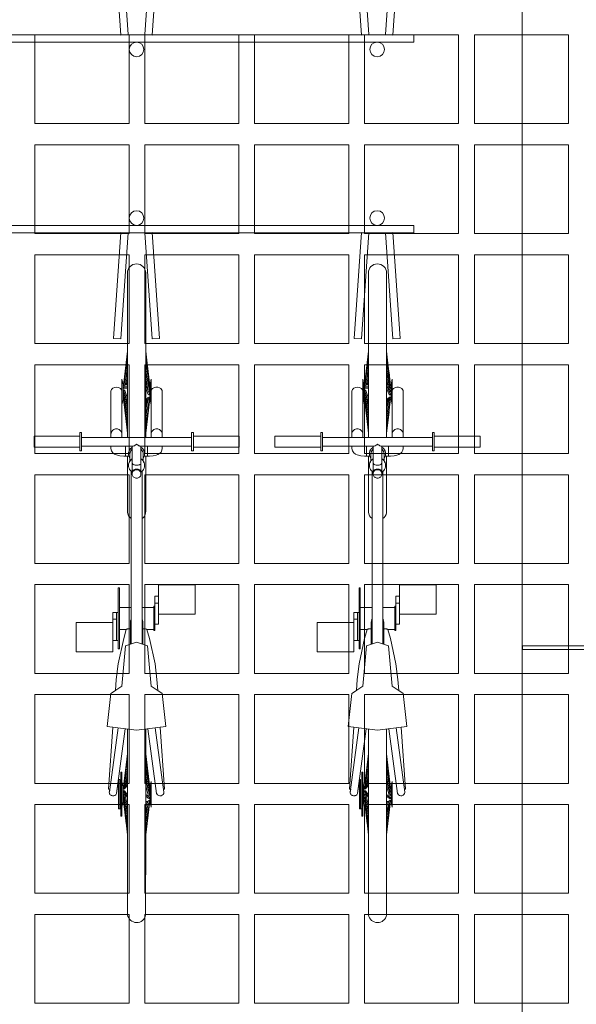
# Model space of a CAD drawing. Header units: metres. Extents: x -167 to 262, y -186 to 508.
# Tile 239 of 256: x 70.79 to 72.31, y 39.28 to 41.96. Entities that reach past the tile are written whole.
import ezdxf
from ezdxf.enums import TextEntityAlignment as Align

# ---------------------------------------------------------------- set-up
doc = ezdxf.new("R2010")
doc.units = ezdxf.units.M
doc.header["$MEASUREMENT"] = 0
for name, color, linetype in [('50 Staffage', 7, 'Continuous'), ('60 Auffüllung', 7, 'Continuous'), ('60 Stellplätze', 7, 'Continuous')]:
    doc.layers.add(name, color=color, linetype=linetype)
doc.styles.add('ERSTELLTER_STIL_2', font='arial.ttf')

# ---------------------------------------------------------------- blocks, each defined once
blk = doc.blocks.new('*X50', base_point=(27236.1321, 33357.279))
at = {"layer": '60 Auffüllung', "color": 253, "linetype": 'Continuous', "lineweight": 18, "true_color": 0xb4b4b4}
for p, q in [((71.0891, 41.9212), (70.8321, 41.9212)), ((70.8321, 41.9212), (70.8321, 41.679)), ((71.0891, 41.679), (71.0891, 41.9212)), ((71.3891, 41.9212), (71.1321, 41.9212)), ((71.1321, 41.9212), (71.1321, 41.679)), ((71.3891, 41.679), (71.3891, 41.9212)), ((71.6891, 41.9212), (71.4321, 41.9212)), ((71.4321, 41.9212), (71.4321, 41.679)), ((71.6891, 41.679), (71.6891, 41.9212)), ((71.9891, 41.9212), (71.7321, 41.9212)), ((71.7321, 41.9212), (71.7321, 41.679)), ((71.9891, 41.679), (71.9891, 41.9212)), ((72.2891, 41.9212), (72.0321, 41.9212)), ((72.0321, 41.9212), (72.0321, 41.679)), ((72.2891, 41.679), (72.2891, 41.9212)), ((70.8321, 41.679), (71.0891, 41.679)), ((71.1321, 41.679), (71.3891, 41.679)), ((71.4321, 41.679), (71.6891, 41.679)), ((71.7321, 41.679), (71.9891, 41.679)), ((72.0321, 41.679), (72.2891, 41.679)), ((71.0891, 41.6212), (70.8321, 41.6212)), ((70.8321, 41.6212), (70.8321, 41.379)), ((71.0891, 41.379), (71.0891, 41.6212)), ((71.3891, 41.6212), (71.1321, 41.6212)), ((71.1321, 41.6212), (71.1321, 41.379)), ((71.3891, 41.379), (71.3891, 41.6212)), ((71.6891, 41.6212), (71.4321, 41.6212)), ((71.4321, 41.6212), (71.4321, 41.379)), ((71.6891, 41.379), (71.6891, 41.6212)), ((71.9891, 41.6212), (71.7321, 41.6212)), ((71.7321, 41.6212), (71.7321, 41.379)), ((71.9891, 41.379), (71.9891, 41.6212)), ((72.2891, 41.6212), (72.0321, 41.6212)), ((72.0321, 41.6212), (72.0321, 41.379)), ((72.2891, 41.379), (72.2891, 41.6212)), ((70.8321, 41.379), (71.0891, 41.379)), ((71.1321, 41.379), (71.3891, 41.379)), ((71.4321, 41.379), (71.6891, 41.379)), ((71.7321, 41.379), (71.9891, 41.379)), ((72.0321, 41.379), (72.2891, 41.379)), ((71.0891, 41.3212), (70.8321, 41.3212)), ((70.8321, 41.3212), (70.8321, 41.079)), ((71.0891, 41.079), (71.0891, 41.3212)), ((71.3891, 41.3212), (71.1321, 41.3212)), ((71.1321, 41.3212), (71.1321, 41.079)), ((71.3891, 41.079), (71.3891, 41.3212)), ((71.6891, 41.3212), (71.4321, 41.3212)), ((71.4321, 41.3212), (71.4321, 41.079)), ((71.6891, 41.079), (71.6891, 41.3212)), ((71.9891, 41.3212), (71.7321, 41.3212)), ((71.7321, 41.3212), (71.7321, 41.079)), ((71.9891, 41.079), (71.9891, 41.3212)), ((72.2891, 41.3212), (72.0321, 41.3212)), ((72.0321, 41.3212), (72.0321, 41.079)), ((72.2891, 41.079), (72.2891, 41.3212)), ((70.8321, 41.079), (71.0891, 41.079)), ((71.1321, 41.079), (71.3891, 41.079)), ((71.4321, 41.079), (71.6891, 41.079)), ((71.7321, 41.079), (71.9891, 41.079)), ((72.0321, 41.079), (72.2891, 41.079)), ((71.0891, 41.0212), (70.8321, 41.0212)), ((70.8321, 41.0212), (70.8321, 40.779)), ((71.0891, 40.779), (71.0891, 41.0212)), ((71.3891, 41.0212), (71.1321, 41.0212)), ((71.1321, 41.0212), (71.1321, 40.779)), ((71.3891, 40.779), (71.3891, 41.0212)), ((71.6891, 41.0212), (71.4321, 41.0212)), ((71.4321, 41.0212), (71.4321, 40.779)), ((71.6891, 40.779), (71.6891, 41.0212)), ((71.9891, 41.0212), (71.7321, 41.0212)), ((71.7321, 41.0212), (71.7321, 40.779)), ((71.9891, 40.779), (71.9891, 41.0212)), ((72.2891, 41.0212), (72.0321, 41.0212)), ((72.0321, 41.0212), (72.0321, 40.779)), ((72.2891, 40.779), (72.2891, 41.0212)), ((70.8321, 40.779), (71.0891, 40.779)), ((71.1321, 40.779), (71.3891, 40.779)), ((71.4321, 40.779), (71.6891, 40.779)), ((71.7321, 40.779), (71.9891, 40.779)), ((72.0321, 40.779), (72.2891, 40.779)), ((71.0891, 40.7212), (70.8321, 40.7212)), ((70.8321, 40.7212), (70.8321, 40.479)), ((71.0891, 40.479), (71.0891, 40.7212)), ((71.3891, 40.7212), (71.1321, 40.7212)), ((71.1321, 40.7212), (71.1321, 40.479)), ((71.3891, 40.479), (71.3891, 40.7212)), ((71.6891, 40.7212), (71.4321, 40.7212)), ((71.4321, 40.7212), (71.4321, 40.479)), ((71.6891, 40.479), (71.6891, 40.7212)), ((71.9891, 40.7212), (71.7321, 40.7212)), ((71.7321, 40.7212), (71.7321, 40.479)), ((71.9891, 40.479), (71.9891, 40.7212)), ((72.2891, 40.7212), (72.0321, 40.7212)), ((72.0321, 40.7212), (72.0321, 40.479)), ((72.2891, 40.479), (72.2891, 40.7212)), ((70.8321, 40.479), (71.0891, 40.479)), ((71.1321, 40.479), (71.3891, 40.479)), ((71.4321, 40.479), (71.6891, 40.479)), ((71.7321, 40.479), (71.9891, 40.479)), ((72.0321, 40.479), (72.2891, 40.479)), ((71.0891, 40.4212), (70.8321, 40.4212)), ((70.8321, 40.4212), (70.8321, 40.179)), ((71.0891, 40.179), (71.0891, 40.4212)), ((71.3891, 40.4212), (71.1321, 40.4212)), ((71.1321, 40.4212), (71.1321, 40.179)), ((71.3891, 40.179), (71.3891, 40.4212)), ((71.6891, 40.4212), (71.4321, 40.4212)), ((71.4321, 40.4212), (71.4321, 40.179)), ((71.6891, 40.179), (71.6891, 40.4212)), ((71.9891, 40.4212), (71.7321, 40.4212)), ((71.7321, 40.4212), (71.7321, 40.179)), ((71.9891, 40.179), (71.9891, 40.4212)), ((72.2891, 40.4212), (72.0321, 40.4212)), ((72.0321, 40.4212), (72.0321, 40.179)), ((72.2891, 40.179), (72.2891, 40.4212)), ((70.8321, 40.179), (71.0891, 40.179)), ((71.1321, 40.179), (71.3891, 40.179)), ((71.4321, 40.179), (71.6891, 40.179)), ((71.7321, 40.179), (71.9891, 40.179)), ((72.0321, 40.179), (72.2891, 40.179)), ((71.0891, 40.1212), (70.8321, 40.1212)), ((70.8321, 40.1212), (70.8321, 39.879)), ((71.0891, 39.879), (71.0891, 40.1212)), ((71.3891, 40.1212), (71.1321, 40.1212)), ((71.1321, 40.1212), (71.1321, 39.879)), ((71.3891, 39.879), (71.3891, 40.1212)), ((71.6891, 40.1212), (71.4321, 40.1212)), ((71.4321, 40.1212), (71.4321, 39.879)), ((71.6891, 39.879), (71.6891, 40.1212)), ((71.9891, 40.1212), (71.7321, 40.1212)), ((71.7321, 40.1212), (71.7321, 39.879)), ((71.9891, 39.879), (71.9891, 40.1212)), ((72.2891, 40.1212), (72.0321, 40.1212)), ((72.0321, 40.1212), (72.0321, 39.879)), ((72.2891, 39.879), (72.2891, 40.1212)), ((70.8321, 39.879), (71.0891, 39.879)), ((71.1321, 39.879), (71.3891, 39.879)), ((71.4321, 39.879), (71.6891, 39.879)), ((71.7321, 39.879), (71.9891, 39.879)), ((72.0321, 39.879), (72.2891, 39.879)), ((71.0891, 39.8212), (70.8321, 39.8212)), ((70.8321, 39.8212), (70.8321, 39.579)), ((71.0891, 39.579), (71.0891, 39.8212)), ((71.3891, 39.8212), (71.1321, 39.8212)), ((71.1321, 39.8212), (71.1321, 39.579)), ((71.3891, 39.579), (71.3891, 39.8212)), ((71.6891, 39.8212), (71.4321, 39.8212)), ((71.4321, 39.8212), (71.4321, 39.579)), ((71.6891, 39.579), (71.6891, 39.8212)), ((71.9891, 39.8212), (71.7321, 39.8212)), ((71.7321, 39.8212), (71.7321, 39.579)), ((71.9891, 39.579), (71.9891, 39.8212)), ((72.2891, 39.8212), (72.0321, 39.8212)), ((72.0321, 39.8212), (72.0321, 39.579)), ((72.2891, 39.579), (72.2891, 39.8212)), ((70.8321, 39.579), (71.0891, 39.579)), ((71.1321, 39.579), (71.3891, 39.579)), ((71.4321, 39.579), (71.6891, 39.579)), ((71.7321, 39.579), (71.9891, 39.579)), ((72.0321, 39.579), (72.2891, 39.579)), ((71.0891, 39.5212), (70.8321, 39.5212)), ((70.8321, 39.5212), (70.8321, 39.279)), ((71.0891, 39.279), (71.0891, 39.5212)), ((71.3891, 39.5212), (71.1321, 39.5212)), ((71.1321, 39.5212), (71.1321, 39.279)), ((71.3891, 39.279), (71.3891, 39.5212)), ((71.6891, 39.5212), (71.4321, 39.5212)), ((71.4321, 39.5212), (71.4321, 39.279)), ((71.6891, 39.279), (71.6891, 39.5212)), ((71.9891, 39.5212), (71.7321, 39.5212)), ((71.7321, 39.5212), (71.7321, 39.279)), ((71.9891, 39.279), (71.9891, 39.5212)), ((72.2891, 39.5212), (72.0321, 39.5212)), ((72.0321, 39.5212), (72.0321, 39.279)), ((72.2891, 39.279), (72.2891, 39.5212)), ((70.8321, 39.279), (71.0891, 39.279)), ((71.1321, 39.279), (71.3891, 39.279)), ((71.4321, 39.279), (71.6891, 39.279)), ((71.7321, 39.279), (71.9891, 39.279)), ((72.0321, 39.279), (72.2891, 39.279))]:
    blk.add_line(p, q, dxfattribs=at)
blk = doc.blocks.new('Fahrradständer gerade 27')
at = {"layer": '50 Staffage', "color": 7, "linetype": 'Continuous', "lineweight": 13, "flags": 128}
for points in [[(1.6629, 0, -1), (1.6229, 0, -1)], [(2.32, 0, -1), (2.28, 0, -1)]]:
    blk.add_lwpolyline(points, format="xyb", close=True, dxfattribs=at)
for points in [[(-2.4, -0.02), (2.4, -0.02), (2.4, -0.04), (-2.4, -0.04)], [(1.6001, -0.0392), (1.62, -0.0406), (1.5998, -0.3299), (1.5799, -0.3285)], [(1.6657, -0.0406), (1.6856, -0.0392), (1.7059, -0.3285), (1.6859, -0.3299)], [(2.2572, -0.0392), (2.2772, -0.0406), (2.257, -0.3299), (2.237, -0.3285)], [(2.3228, -0.0406), (2.3428, -0.0392), (2.363, -0.3285), (2.343, -0.3299)]]:
    blk.add_lwpolyline(points, close=True, dxfattribs=at)
blk = doc.blocks.new('Fahrrad 27')
at = {"layer": '50 Staffage', "color": 8, "linetype": 'Continuous', "lineweight": 18}
for p, q in [((-0.0002, 0.155), (0.0496, 0.155)), ((0.0128, 0.15), (0.0367, 0.15)), ((-0.7585, 0.0309), (-0.9351, 0.0548)), ((-0.7561, 0.0507), (-0.931, 0.0743)), ((-0.7524, 0.08), (-0.7624, 0)), ((-0.6424, 0.04), (-0.6624, 0.07)), ((-0.3659, 0.06), (-0.4734, 0.06)), ((-0.4153, 0.06), (-0.4153, 0.05)), ((0.0128, 0.0092), (0.0128, 0.07)), ((0.0367, -0.07), (0.0367, 0.07)), ((0.0453, 0.07), (0.0478, 0.0698)), ((0.0478, 0.0698), (0.0502, 0.0691)), ((0.0502, 0.0691), (0.0525, 0.068)), ((0.0525, 0.068), (0.0546, 0.0665)), ((0.0546, 0.0665), (0.0564, 0.0646)), ((0.0564, 0.0646), (0.0578, 0.0625)), ((0.0578, 0.0625), (0.0589, 0.0601)), ((0.0589, 0.0601), (0.0596, 0.0576)), ((0.0596, 0.0576), (0.0598, 0.055)), ((0.0598, 0.055), (0.0596, 0.0524)), ((-0.9703, 0.034), (-1.048, 0.025)), ((-0.9632, 0.035), (-1.0362, 0.025)), ((-0.9613, 0.035), (-1.0124, 0.025)), ((-0.9665, 0.0307), (-0.9956, 0.025)), ((-0.9749, 0.027), (-0.9877, 0.025)), ((-0.9566, 0.035), (-0.9796, 0.025)), ((-0.9683, 0.0299), (-0.9742, 0.0292)), ((-0.9722, 0.04), (-0.9022, 0.04)), ((-0.9722, 0.04), (-0.9572, 0.037)), ((-0.9548, 0.032), (-0.971, 0.025)), ((-0.9572, 0.0295), (-0.9658, 0.0273)), ((-0.9585, 0.035), (-0.9632, 0.035)), ((-0.9572, 0.0298), (-0.9613, 0.0292)), ((-0.9589, 0.034), (-0.9585, 0.035)), ((-0.9579, 0.035), (-0.9585, 0.0349)), ((-0.9576, 0.035), (-0.9579, 0.035)), ((-0.9578, 0.0344), (-0.9579, 0.035)), ((-0.9576, 0.035), (-0.9576, 0.0345)), ((-0.9572, 0.037), (-0.9172, 0.037)), ((-0.9572, 0.037), (-0.9572, 0.0347)), ((-0.9572, 0.031), (-0.9572, 0.025)), ((-0.9532, 0.035), (-0.9566, 0.035)), ((-0.9548, 0.032), (-0.9532, 0.035)), ((-0.946, 0.035), (-0.9495, 0.035)), ((-0.9495, 0.035), (-0.9478, 0.032)), ((-0.9478, 0.032), (-0.9423, 0.025)), ((-0.946, 0.035), (-0.9382, 0.025)), ((-0.9377, 0.035), (-0.9409, 0.035)), ((-0.9409, 0.035), (-0.9394, 0.032)), ((-0.9394, 0.032), (-0.913, 0.025)), ((-0.9377, 0.035), (-0.9001, 0.025)), ((-0.9318, 0.035), (-0.9313, 0.0333)), ((-0.9294, 0.035), (-0.9318, 0.035)), ((-0.9294, 0.035), (-0.8664, 0.025)), ((-0.922, 0.035), (-0.9235, 0.035)), ((-0.9235, 0.035), (-0.9233, 0.034)), ((-0.922, 0.035), (-0.8412, 0.025)), ((-0.92, 0.0303), (-0.8866, 0.025)), ((-0.9022, 0.04), (-0.9172, 0.037)), ((-0.9172, 0.037), (-0.9172, 0.0344)), ((-0.9172, 0.0347), (-0.9168, 0.0345)), ((-0.9172, 0.0298), (-0.9172, 0.0295)), ((-0.9167, 0.035), (-0.9168, 0.0343)), ((-0.9164, 0.035), (-0.9167, 0.035)), ((-0.9164, 0.035), (-0.8277, 0.025)), ((-0.9112, 0.035), (-0.9159, 0.035)), ((-0.9158, 0.0349), (-0.9159, 0.035)), ((-0.9133, 0.0346), (-0.9134, 0.035)), ((-0.913, 0.0292), (-0.9086, 0.0273)), ((-0.9125, 0.035), (-0.9126, 0.0346)), ((-0.9125, 0.035), (-0.8264, 0.025)), ((-0.9112, 0.035), (-0.9112, 0.0349)), ((-0.9112, 0.035), (-0.904, 0.034)), ((-0.8994, 0.027), (-0.8947, 0.025)), ((-0.5324, 0.03), (-0.6424, 0.04)), ((-0.5224, 0), (-0.5324, 0.03)), ((-0.4902, 0.05), (-0.3965, 0.05)), ((-0.4902, 0.047), (-0.4902, 0.05)), ((-0.4902, 0.047), (-0.4242, 0.047)), ((-0.4871, 0.0282), (-0.4872, 0.0284)), ((-0.4868, 0.0269), (-0.4871, 0.0282)), ((-0.4867, 0.0268), (-0.4868, 0.0269)), ((-0.4242, 0.047), (-0.4242, 0.05)), ((-0.0149, 0.03), (0.0128, 0.03)), ((-0.0149, 0.0209), (-0.0149, 0.03)), ((0.0367, 0.04), (0.195, 0.04)), ((0.0478, 0.0402), (0.0453, 0.04)), ((0.0502, 0.0409), (0.0478, 0.0402)), ((0.1058, 0.0315), (0.0483, 0.025)), ((0.0525, 0.042), (0.0502, 0.0409)), ((0.0546, 0.0435), (0.0525, 0.042)), ((0.1343, 0.035), (0.0535, 0.025)), ((0.0564, 0.0454), (0.0546, 0.0435)), ((0.0578, 0.0475), (0.0564, 0.0454)), ((0.0589, 0.0499), (0.0578, 0.0475)), ((0.0596, 0.0524), (0.0589, 0.0499)), ((0.1345, 0.035), (0.0715, 0.025)), ((0.1128, 0.0283), (0.0918, 0.025)), ((0.1379, 0.035), (0.1002, 0.025)), ((0.1396, 0.032), (0.1132, 0.025)), ((0.1387, 0.0282), (0.1221, 0.025)), ((0.125, 0.04), (0.14, 0.037)), ((0.14, 0.0307), (0.129, 0.0292)), ((0.1343, 0.035), (0.1374, 0.035)), ((0.1439, 0.035), (0.1362, 0.025)), ((0.1369, 0.0347), (0.137, 0.035)), ((0.14, 0.0317), (0.1373, 0.0314)), ((0.1374, 0.0349), (0.1374, 0.035)), ((0.1379, 0.035), (0.141, 0.035)), ((0.1396, 0.032), (0.141, 0.035)), ((0.14, 0.037), (0.18, 0.037)), ((0.14, 0.037), (0.14, 0.035)), ((0.14, 0.0328), (0.14, 0.0299)), ((0.1457, 0.032), (0.1402, 0.025)), ((0.1439, 0.035), (0.1474, 0.035)), ((0.1457, 0.032), (0.1474, 0.035)), ((0.1519, 0.035), (0.1552, 0.035)), ((0.1519, 0.035), (0.1535, 0.032)), ((0.1535, 0.032), (0.1697, 0.025)), ((0.1552, 0.035), (0.1783, 0.025)), ((0.1608, 0.035), (0.1637, 0.035)), ((0.1608, 0.035), (0.162, 0.032)), ((0.1622, 0.032), (0.1979, 0.025)), ((0.1645, 0.0402), (0.1626, 0.04)), ((0.1637, 0.035), (0.2148, 0.025)), ((0.1697, 0.035), (0.1717, 0.035)), ((0.1697, 0.035), (0.17, 0.0338)), ((0.1717, 0.035), (0.2446, 0.025)), ((0.1773, 0.035), (0.1782, 0.035)), ((0.1773, 0.035), (0.1774, 0.0342)), ((0.1782, 0.035), (0.2643, 0.025)), ((0.195, 0.04), (0.18, 0.037)), ((0.18, 0.037), (0.18, 0.0348)), ((0.18, 0.035), (0.1821, 0.035)), ((0.18, 0.0285), (0.18, 0.025)), ((0.1813, 0.0282), (0.1838, 0.025)), ((0.1821, 0.035), (0.1819, 0.0346)), ((0.1821, 0.035), (0.1826, 0.0349)), ((0.1826, 0.035), (0.1829, 0.035)), ((0.1826, 0.0345), (0.1826, 0.035)), ((0.1829, 0.035), (0.1828, 0.0345)), ((0.1829, 0.035), (0.2717, 0.025)), ((0.183, 0.035), (0.1857, 0.035)), ((0.1843, 0.0348), (0.1843, 0.035)), ((0.1857, 0.035), (0.1856, 0.0347)), ((0.1857, 0.035), (0.2142, 0.0315)), ((0.1988, 0.0281), (0.2216, 0.025)), ((-1.048, 0.025), (-0.7593, 0.025)), ((-1.0108, 0.0253), (-1.0131, 0.025)), ((-0.9572, 0.0261), (-0.9613, 0.025)), ((-0.9172, 0.0261), (-0.9172, 0.025)), ((-0.4674, 0.017), (-0.528, 0.017)), ((-0.0558, 0.015), (-0.5274, 0.015)), ((-0.4865, 0.0258), (-0.4867, 0.0267)), ((-0.4862, 0.0244), (-0.4865, 0.0258)), ((-0.4859, 0.0229), (-0.4862, 0.0244)), ((-0.4857, 0.0212), (-0.4859, 0.0229)), ((-0.4855, 0.0194), (-0.4857, 0.0212)), ((-0.4855, 0.0176), (-0.4855, 0.0194)), ((-0.4855, 0.017), (-0.4855, 0.0176)), ((-0.4646, 0.0167), (-0.4674, 0.017)), ((-0.4627, 0.0162), (-0.4646, 0.0167)), ((-0.4618, 0.016), (-0.4622, 0.0161)), ((-0.4596, 0.015), (-0.4618, 0.016)), ((-0.0746, 0.0021), (-0.0747, 0)), ((-0.074, 0.0041), (-0.0746, 0.0021)), ((-0.0732, 0.006), (-0.074, 0.0041)), ((-0.072, 0.0077), (-0.0732, 0.006)), ((-0.0706, 0.0092), (-0.072, 0.0077)), ((-0.0689, 0.0104), (-0.0706, 0.0092)), ((-0.0671, 0.0113), (-0.0689, 0.0104)), ((-0.0652, 0.0118), (-0.0671, 0.0113)), ((-0.0632, 0.012), (-0.0652, 0.0118)), ((-0.0611, 0.0118), (-0.0632, 0.012)), ((0.0128, 0.012), (-0.0632, 0.012)), ((-0.0592, 0.0113), (-0.0611, 0.0118)), ((-0.0574, 0.0104), (-0.0592, 0.0113)), ((-0.0567, 0.0141), (-0.0581, 0.012)), ((-0.0557, 0.0092), (-0.0574, 0.0104)), ((-0.0572, 0.012), (-0.056, 0.0118)), ((-0.054, 0.0169), (-0.0567, 0.0141)), ((-0.056, 0.0118), (-0.0548, 0.0113)), ((-0.0543, 0.0077), (-0.0557, 0.0092)), ((-0.0548, 0.0113), (-0.0536, 0.0104)), ((-0.0531, 0.006), (-0.0543, 0.0077)), ((-0.051, 0.0191), (-0.054, 0.0169)), ((-0.0536, 0.0104), (-0.0526, 0.0092)), ((-0.0523, 0.0041), (-0.0531, 0.006)), ((-0.0526, 0.0092), (-0.0517, 0.0077)), ((-0.0517, 0.0021), (-0.0523, 0.0041)), ((-0.0517, 0.0077), (-0.051, 0.006)), ((-0.0516, 0), (-0.0517, 0.0021)), ((-0.0476, 0.0207), (-0.051, 0.0191)), ((-0.051, 0.006), (-0.0505, 0.0041)), ((-0.0505, 0.0041), (-0.0502, 0.0021)), ((-0.0502, 0.0021), (-0.05, 0)), ((-0.0441, 0.0217), (-0.0476, 0.0207)), ((-0.0404, 0.022), (-0.0441, 0.0217)), ((-0.0396, 0.022), (-0.0404, 0.022)), ((-0.0367, 0.0217), (-0.0404, 0.022)), ((-0.0359, 0.0217), (-0.0396, 0.022)), ((-0.0394, 0.0021), (-0.0395, 0)), ((-0.0391, 0.0041), (-0.0394, 0.0021)), ((-0.0386, 0.006), (-0.0391, 0.0041)), ((-0.0379, 0.0077), (-0.0386, 0.006)), ((-0.037, 0.0092), (-0.0379, 0.0077)), ((-0.0361, 0.0104), (-0.037, 0.0092)), ((-0.0331, 0.0207), (-0.0367, 0.0217)), ((-0.035, 0.0113), (-0.0361, 0.0104)), ((-0.0323, 0.0207), (-0.0359, 0.0217)), ((-0.0338, 0.0118), (-0.035, 0.0113)), ((-0.0326, 0.012), (-0.0338, 0.0118)), ((-0.0298, 0.0191), (-0.0331, 0.0207)), ((-0.029, 0.0191), (-0.0323, 0.0207)), ((-0.0267, 0.0169), (-0.0298, 0.0191)), ((-0.0259, 0.0169), (-0.029, 0.0191)), ((-0.0085, 0.018), (-0.0275, 0.018)), ((-0.0241, 0.0141), (-0.0267, 0.0169)), ((-0.0233, 0.0141), (-0.0259, 0.0169)), ((-0.0226, 0.012), (-0.0241, 0.0141)), ((-0.0219, 0.012), (-0.0233, 0.0141)), ((-0.0192, 0.0191), (-0.0206, 0.018)), ((-0.0158, 0.0207), (-0.0192, 0.0191)), ((-0.0122, 0.0217), (-0.0158, 0.0207)), ((-0.0085, 0.022), (-0.0122, 0.0217)), ((-0.0049, 0.0217), (-0.0085, 0.022)), ((-0.0078, 0.022), (-0.0085, 0.022)), ((-0.0055, 0.0177), (-0.0085, 0.018)), ((-0.0041, 0.0217), (-0.0078, 0.022)), ((-0.0026, 0.0169), (-0.0055, 0.0177)), ((-0.0013, 0.0207), (-0.0049, 0.0217)), ((-0.0005, 0.0207), (-0.0041, 0.0217)), ((0.0002, 0.0156), (-0.0026, 0.0169)), ((0.0021, 0.0191), (-0.0013, 0.0207)), ((0.0029, 0.0191), (-0.0005, 0.0207)), ((0.0026, 0.0138), (0.0002, 0.0156)), ((0.0051, 0.0169), (0.0021, 0.0191)), ((0.0044, 0.012), (0.0026, 0.0138)), ((0.0059, 0.0169), (0.0029, 0.0191)), ((0.0077, 0.0141), (0.0051, 0.0169)), ((0.0085, 0.0141), (0.0059, 0.0169)), ((0.0092, 0.012), (0.0077, 0.0141)), ((0.01, 0.012), (0.0085, 0.0141)), ((0.0131, 0.0077), (0.0128, 0.0092)), ((0.0138, 0.006), (0.0131, 0.0077)), ((0.0149, 0.0041), (0.0138, 0.006)), ((0.0162, 0.0021), (0.0149, 0.0041)), ((0.0178, 0), (0.0162, 0.0021)), ((0.0162, -0.0021), (0.0178, 0)), ((0.0367, 0.025), (0.2717, 0.025)), ((0.1022, 0.0255), (0.0984, 0.025)), ((0.2178, 0.0255), (0.2198, 0.025)), ((-1.048, -0.025), (-0.7593, -0.025)), ((-0.9589, -0.035), (-1.048, -0.025)), ((-0.9539, -0.035), (-1.0377, -0.025)), ((-0.9469, -0.035), (-1.0152, -0.025)), ((-0.9642, -0.0293), (-0.9934, -0.025)), ((-0.9834, -0.0265), (-0.99, -0.025)), ((-0.9387, -0.035), (-0.9833, -0.025)), ((-0.9371, -0.032), (-0.9683, -0.025)), ((-0.9618, -0.0265), (-0.9641, -0.025)), ((-0.9572, -0.025), (-0.9572, -0.0275)), ((-0.9303, -0.035), (-0.9458, -0.025)), ((-0.9286, -0.032), (-0.9394, -0.025)), ((-0.9211, -0.032), (-0.9103, -0.025)), ((-0.9194, -0.035), (-0.9039, -0.025)), ((-0.9172, -0.025), (-0.9172, -0.0294)), ((-0.9172, -0.0275), (-0.9126, -0.0265)), ((-0.9143, -0.0317), (-0.8844, -0.025)), ((-0.914, -0.035), (-0.8694, -0.025)), ((-0.9114, -0.035), (-0.8431, -0.025)), ((-0.9106, -0.0294), (-0.8909, -0.0265)), ((-0.9102, -0.0293), (-0.8911, -0.025)), ((-0.9091, -0.0347), (-0.8281, -0.025)), ((-0.878, -0.0269), (-0.8648, -0.025)), ((-0.8772, -0.0267), (-0.8748, -0.0265)), ((-0.8565, -0.0284), (-0.8263, -0.025)), ((-0.7624, 0), (-0.7524, -0.08)), ((-0.5324, -0.03), (-0.5224, 0)), ((-0.4674, -0.017), (-0.528, -0.017)), ((-0.0558, -0.015), (-0.5274, -0.015)), ((-0.487, -0.0277), (-0.4867, -0.0268)), ((-0.4867, -0.0267), (-0.4865, -0.0258)), ((-0.4865, -0.0258), (-0.4862, -0.0244)), ((-0.4862, -0.0244), (-0.4859, -0.0229)), ((-0.4859, -0.0229), (-0.4857, -0.0212)), ((-0.4857, -0.0212), (-0.4855, -0.0194)), ((-0.4855, -0.0176), (-0.4855, -0.017)), ((-0.4855, -0.0194), (-0.4855, -0.0176)), ((-0.4674, -0.017), (-0.4646, -0.0167)), ((-0.4646, -0.0167), (-0.4627, -0.0162)), ((-0.4622, -0.0161), (-0.4618, -0.016)), ((-0.4618, -0.016), (-0.4596, -0.015)), ((-0.0747, 0), (-0.0746, -0.0021)), ((-0.0746, -0.0021), (-0.074, -0.0041)), ((-0.074, -0.0041), (-0.0732, -0.006)), ((-0.0732, -0.006), (-0.072, -0.0077)), ((-0.072, -0.0077), (-0.0706, -0.0092)), ((-0.0706, -0.0092), (-0.0689, -0.0104)), ((-0.0689, -0.0104), (-0.0671, -0.0113)), ((-0.0671, -0.0113), (-0.0652, -0.0118)), ((-0.0652, -0.0118), (-0.0632, -0.012)), ((-0.0632, -0.012), (-0.0611, -0.0118)), ((0.0128, -0.012), (-0.0632, -0.012)), ((-0.0611, -0.0118), (-0.0592, -0.0113)), ((-0.0592, -0.0113), (-0.0574, -0.0104)), ((-0.0581, -0.012), (-0.0567, -0.0141)), ((-0.0574, -0.0104), (-0.0557, -0.0092)), ((-0.056, -0.0118), (-0.0572, -0.012)), ((-0.0567, -0.0141), (-0.054, -0.0169)), ((-0.0548, -0.0113), (-0.056, -0.0118)), ((-0.0557, -0.0092), (-0.0543, -0.0077)), ((-0.0536, -0.0104), (-0.0548, -0.0113)), ((-0.0543, -0.0077), (-0.0531, -0.006)), ((-0.054, -0.0169), (-0.051, -0.0191)), ((-0.0526, -0.0092), (-0.0536, -0.0104)), ((-0.0531, -0.006), (-0.0523, -0.0041)), ((-0.0517, -0.0077), (-0.0526, -0.0092)), ((-0.0523, -0.0041), (-0.0517, -0.0021)), ((-0.0517, -0.0021), (-0.0516, 0)), ((-0.051, -0.006), (-0.0517, -0.0077)), ((-0.0505, -0.0041), (-0.051, -0.006)), ((-0.051, -0.0191), (-0.0476, -0.0207)), ((-0.0502, -0.0021), (-0.0505, -0.0041)), ((-0.05, 0), (-0.0502, -0.0021)), ((-0.0476, -0.0207), (-0.0441, -0.0217)), ((-0.0441, -0.0217), (-0.0404, -0.022)), ((-0.0404, -0.022), (-0.0367, -0.0217)), ((-0.0396, -0.022), (-0.0404, -0.022)), ((-0.0396, -0.022), (-0.0359, -0.0217)), ((-0.0395, 0), (-0.0394, -0.0021)), ((-0.0394, -0.0021), (-0.0391, -0.0041)), ((-0.0391, -0.0041), (-0.0386, -0.006)), ((-0.0386, -0.006), (-0.0379, -0.0077)), ((-0.0379, -0.0077), (-0.037, -0.0092)), ((-0.037, -0.0092), (-0.0361, -0.0104)), ((-0.0367, -0.0217), (-0.0331, -0.0207)), ((-0.0361, -0.0104), (-0.035, -0.0113)), ((-0.0359, -0.0217), (-0.0323, -0.0207)), ((-0.035, -0.0113), (-0.0338, -0.0118)), ((-0.0338, -0.0118), (-0.0326, -0.012)), ((-0.0331, -0.0207), (-0.0298, -0.0191)), ((-0.0323, -0.0207), (-0.029, -0.0191)), ((-0.0298, -0.0191), (-0.0267, -0.0169)), ((-0.029, -0.0191), (-0.0259, -0.0169)), ((-0.0085, -0.018), (-0.0275, -0.018)), ((-0.0267, -0.0169), (-0.0241, -0.0141)), ((-0.0259, -0.0169), (-0.0233, -0.0141)), ((-0.0241, -0.0141), (-0.0226, -0.012)), ((-0.0233, -0.0141), (-0.0219, -0.012)), ((-0.0206, -0.018), (-0.0192, -0.0191)), ((-0.0192, -0.0191), (-0.0158, -0.0207)), ((-0.0158, -0.0207), (-0.0122, -0.0217)), ((-0.0149, -0.03), (-0.0149, -0.0209)), ((-0.0122, -0.0217), (-0.0085, -0.022)), ((-0.0085, -0.018), (-0.0055, -0.0177)), ((-0.0085, -0.022), (-0.0049, -0.0217)), ((-0.0078, -0.022), (-0.0085, -0.022)), ((-0.0078, -0.022), (-0.0041, -0.0217)), ((-0.0055, -0.0177), (-0.0026, -0.0169)), ((-0.0049, -0.0217), (-0.0013, -0.0207)), ((-0.0041, -0.0217), (-0.0005, -0.0207)), ((-0.0026, -0.0169), (0.0002, -0.0156)), ((-0.0013, -0.0207), (0.0021, -0.0191)), ((-0.0005, -0.0207), (0.0029, -0.0191)), ((0.0002, -0.0156), (0.0026, -0.0138)), ((0.0021, -0.0191), (0.0051, -0.0169)), ((0.0026, -0.0138), (0.0044, -0.012)), ((0.0029, -0.0191), (0.0059, -0.0169)), ((0.0051, -0.0169), (0.0077, -0.0141)), ((0.0059, -0.0169), (0.0085, -0.0141)), ((0.0077, -0.0141), (0.0092, -0.012)), ((0.0085, -0.0141), (0.01, -0.012)), ((0.0128, -0.0092), (0.0131, -0.0077)), ((0.0128, -0.07), (0.0128, -0.0092)), ((0.0131, -0.0077), (0.0138, -0.006)), ((0.0138, -0.006), (0.0149, -0.0041)), ((0.0149, -0.0041), (0.0162, -0.0021)), ((0.0367, -0.025), (0.2716, -0.025)), ((0.1361, -0.035), (0.0484, -0.025)), ((0.1404, -0.035), (0.0527, -0.025)), ((0.1465, -0.035), (0.0694, -0.025)), ((0.1069, -0.0267), (0.0935, -0.025)), ((0.1049, -0.0265), (0.0965, -0.025)), ((0.1543, -0.035), (0.097, -0.025)), ((0.1511, -0.0312), (0.1156, -0.025)), ((0.124, -0.0265), (0.1195, -0.025)), ((0.1627, -0.035), (0.1322, -0.025)), ((0.1644, -0.032), (0.143, -0.025)), ((0.1708, -0.035), (0.1708, -0.025)), ((0.1742, -0.035), (0.1742, -0.025)), ((0.1791, -0.032), (0.2005, -0.025)), ((0.18, -0.025), (0.18, -0.0317)), ((0.18, -0.0276), (0.1878, -0.025)), ((0.18, -0.0293), (0.196, -0.0265)), ((0.1808, -0.035), (0.2113, -0.025)), ((0.1849, -0.035), (0.2422, -0.025)), ((0.186, -0.035), (0.2631, -0.025)), ((0.1974, -0.0296), (0.2235, -0.025)), ((0.201, -0.033), (0.2716, -0.025)), ((0.2014, -0.0282), (0.2151, -0.0265)), ((0.2131, -0.0267), (0.223, -0.025)), ((-0.9625, -0.035), (-1.0179, -0.0284)), ((-0.8772, -0.04), (-0.9972, -0.04)), ((-0.9972, -0.04), (-0.9972, -0.043)), ((-0.8772, -0.043), (-0.9972, -0.043)), ((-0.8972, -0.046), (-0.9772, -0.046)), ((-0.9572, -0.037), (-0.9722, -0.04)), ((-0.963, -0.035), (-0.9652, -0.0347)), ((-0.963, -0.035), (-0.963, -0.0349)), ((-0.963, -0.035), (-0.9608, -0.035)), ((-0.9625, -0.035), (-0.9624, -0.0346)), ((-0.9613, -0.0347), (-0.9613, -0.035)), ((-0.9608, -0.0348), (-0.9608, -0.035)), ((-0.9604, -0.035), (-0.9608, -0.0349)), ((-0.9604, -0.035), (-0.9603, -0.0348)), ((-0.9604, -0.035), (-0.9574, -0.035)), ((-0.9589, -0.035), (-0.9589, -0.0344)), ((-0.9576, -0.0346), (-0.9574, -0.035)), ((-0.9572, -0.0346), (-0.9572, -0.037)), ((-0.9572, -0.037), (-0.9172, -0.037)), ((-0.9539, -0.035), (-0.9528, -0.035)), ((-0.9528, -0.035), (-0.9528, -0.0341)), ((-0.9469, -0.035), (-0.9447, -0.035)), ((-0.9447, -0.035), (-0.9451, -0.0336)), ((-0.9387, -0.035), (-0.9357, -0.035)), ((-0.9357, -0.035), (-0.9371, -0.032)), ((-0.7585, -0.0309), (-0.9351, -0.0548)), ((-0.7561, -0.0507), (-0.931, -0.0743)), ((-0.9303, -0.035), (-0.9269, -0.035)), ((-0.9269, -0.035), (-0.9286, -0.032)), ((-0.9211, -0.032), (-0.9228, -0.035)), ((-0.9228, -0.035), (-0.9194, -0.035)), ((-0.9172, -0.0336), (-0.9172, -0.037)), ((-0.9172, -0.0346), (-0.9168, -0.0346)), ((-0.9172, -0.037), (-0.9022, -0.04)), ((-0.916, -0.0328), (-0.917, -0.035)), ((-0.917, -0.035), (-0.914, -0.035)), ((-0.9136, -0.0349), (-0.9136, -0.035)), ((-0.9136, -0.035), (-0.9114, -0.035)), ((-0.9133, -0.0311), (-0.9092, -0.0306)), ((-0.8972, -0.046), (-0.8972, -0.049)), ((-0.8772, -0.04), (-0.8772, -0.043)), ((-0.6624, -0.07), (-0.6424, -0.04)), ((-0.6424, -0.04), (-0.5324, -0.03)), ((-0.5402, -0.047), (-0.3742, -0.047)), ((-0.5402, -0.05), (-0.5402, -0.047)), ((-0.5402, -0.05), (-0.3742, -0.05)), ((-0.4872, -0.0284), (-0.487, -0.0277)), ((-0.3742, -0.05), (-0.3742, -0.047)), ((-0.0149, -0.03), (0.0128, -0.03)), ((0.0367, -0.04), (0.195, -0.04)), ((0.0453, -0.04), (0.0478, -0.0402)), ((0.0478, -0.0402), (0.0502, -0.0409)), ((0.0502, -0.0409), (0.0525, -0.042)), ((0.0525, -0.042), (0.0546, -0.0435)), ((0.0546, -0.0435), (0.0564, -0.0454)), ((0.0564, -0.0454), (0.0578, -0.0475)), ((0.0578, -0.0475), (0.0589, -0.0499)), ((0.0589, -0.0499), (0.0596, -0.0524)), ((0.0596, -0.0524), (0.0598, -0.055)), ((0.134, -0.035), (0.119, -0.033)), ((0.14, -0.037), (0.125, -0.04)), ((0.134, -0.035), (0.1341, -0.0348)), ((0.134, -0.035), (0.1378, -0.035)), ((0.1358, -0.035), (0.1358, -0.035)), ((0.1361, -0.035), (0.1362, -0.0345)), ((0.1367, -0.0346), (0.1367, -0.035)), ((0.1376, -0.0347), (0.1378, -0.035)), ((0.1392, -0.035), (0.1385, -0.0348)), ((0.1392, -0.035), (0.1393, -0.0349)), ((0.1392, -0.035), (0.14, -0.035)), ((0.14, -0.0276), (0.14, -0.0293)), ((0.14, -0.0349), (0.14, -0.037)), ((0.14, -0.037), (0.18, -0.037)), ((0.1404, -0.035), (0.141, -0.035)), ((0.141, -0.035), (0.141, -0.0343)), ((0.1465, -0.035), (0.1483, -0.035)), ((0.1483, -0.035), (0.1481, -0.0339)), ((0.1543, -0.035), (0.1569, -0.035)), ((0.1569, -0.035), (0.1561, -0.0328)), ((0.1626, -0.04), (0.1645, -0.0402)), ((0.1627, -0.035), (0.1659, -0.035)), ((0.1659, -0.035), (0.1644, -0.032)), ((0.1708, -0.035), (0.1742, -0.035)), ((0.1791, -0.032), (0.1776, -0.035)), ((0.1776, -0.035), (0.1808, -0.035)), ((0.18, -0.031), (0.1835, -0.0306)), ((0.18, -0.035), (0.18, -0.037)), ((0.18, -0.037), (0.195, -0.04)), ((0.1815, -0.0348), (0.1824, -0.0347)), ((0.1824, -0.0345), (0.1822, -0.035)), ((0.1822, -0.035), (0.186, -0.035)), ((-0.5485, -0.065), (-0.4409, -0.065)), ((-0.4409, -0.055), (-0.5179, -0.055)), ((-0.4597, -0.055), (-0.4597, -0.065)), ((0.0478, -0.0698), (0.0453, -0.07)), ((0.0502, -0.0691), (0.0478, -0.0698)), ((0.0525, -0.068), (0.0502, -0.0691)), ((0.0546, -0.0665), (0.0525, -0.068)), ((0.0564, -0.0646), (0.0546, -0.0665)), ((0.0578, -0.0625), (0.0564, -0.0646)), ((0.0589, -0.0601), (0.0578, -0.0625)), ((0.0596, -0.0576), (0.0589, -0.0601)), ((0.0598, -0.055), (0.0596, -0.0576)), ((-0.0002, -0.155), (0.0496, -0.155)), ((0.0128, -0.15), (0.0367, -0.15))]:
    blk.add_line(p, q, dxfattribs=at)
at = {"layer": '50 Staffage', "color": 8, "linetype": 'Continuous', "lineweight": 18, "flags": 128}
blk.add_lwpolyline([(0.2696, 0.025), (0.1857, 0.035), (0.18, 0.0348), (0.18, 0.037), (0.195, 0.04), (0.1635, 0.0401), (0.1663, 0.0409), (0.1681, 0.042), (0.1696, 0.0435), (0.171, 0.0454), (0.1721, 0.0475), (0.1729, 0.0499), (0.1734, 0.0524), (0.1735, 0.055), (0.1734, 0.0576), (0.1721, 0.0625), (0.171, 0.0646), (0.1696, 0.0665), (0.1672, 0.0685), (0.1645, 0.0698), (0.1626, 0.07), (0.0367, 0.07), (0.0367, 0.15), (0.0496, 0.15), (0.0496, 0.155), (0.0397, 0.155), (0.0397, 0.28), (0.0098, 0.28), (0.0098, 0.155), (-0.0002, 0.155), (-0.0002, 0.15), (0.0128, 0.15), (0.0128, 0.07), (0.0065, 0.07), (0.0015, 0.0691), (-0.0035, 0.0667), (-0.0077, 0.0626), (-0.0103, 0.0581), (-0.0122, 0.0531), (-0.0139, 0.0451), (-0.0148, 0.0352), (-0.0149, 0.025), (-0.1653, 0.025), (-0.1697, 0.0246, 0.188008), (-0.1849, 0.015), (-0.4272, 0.015), (-0.4272, 0.047), (-0.4242, 0.047), (-0.4242, 0.05), (-0.3965, 0.05), (-0.3965, 0.06), (-0.3659, 0.06), (-0.3659, 0.16), (-0.4459, 0.16), (-0.4459, 0.06), (-0.4734, 0.06), (-0.4734, 0.05), (-0.4902, 0.05), (-0.4902, 0.047), (-0.4872, 0.047), (-0.4872, 0.0284), (-0.5125, 0.0352), (-0.5815, 0.0505), (-0.6241, 0.0557), (-0.6543, 0.0578), (-0.6624, 0.07), (-0.7524, 0.08), (-0.7543, 0.0648), (-0.9234, 0.0766), (-0.9236, 0.0733), (-0.9324, 0.0745), (-0.9353, 0.074), (-0.9379, 0.0723), (-0.9399, 0.0697), (-0.941, 0.0668), (-0.9413, 0.0636), (-0.9407, 0.0604), (-0.9388, 0.0571), (-0.9364, 0.0553), (-0.9351, 0.0548), (-0.7585, 0.0309), (-0.7593, 0.025), (-0.8277, 0.025), (-0.9112, 0.035), (-0.9167, 0.035), (-0.9168, 0.0345), (-0.9172, 0.0347), (-0.9172, 0.037), (-0.9022, 0.04), (-0.9722, 0.04), (-0.9572, 0.037), (-0.9572, 0.0347), (-0.9576, 0.0345), (-0.9576, 0.035), (-0.9632, 0.035), (-1.048, 0.025), (-1.2668, 0.0246, 0.8358), (-1.2664, -0.0246), (-1.0455, -0.025), (-0.963, -0.035), (-0.9574, -0.035), (-0.9576, -0.0346), (-0.9572, -0.0346), (-0.9572, -0.037), (-0.9722, -0.04), (-0.9972, -0.04), (-0.9972, -0.043), (-0.9772, -0.043), (-0.9772, -0.049), (-0.8972, -0.049), (-0.8971, -0.0496), (-0.9351, -0.0548), (-0.9368, -0.0555), (-0.9383, -0.0566), (-0.9393, -0.0577), (-0.9402, -0.059), (-0.9408, -0.0606), (-0.9412, -0.0622), (-0.9413, -0.0639), (-0.9412, -0.0656), (-0.9409, -0.0673), (-0.9403, -0.069), (-0.94, -0.0697), (-0.9385, -0.0717), (-0.9373, -0.0728), (-0.9358, -0.0738), (-0.9342, -0.0743), (-0.9324, -0.0745), (-0.9236, -0.0733), (-0.9234, -0.0766), (-0.7543, -0.0648), (-0.7524, -0.08), (-0.6624, -0.07), (-0.6543, -0.0578), (-0.6241, -0.0557), (-0.5815, -0.0505), (-0.5125, -0.0352), (-0.4872, -0.0284), (-0.4872, -0.047), (-0.5402, -0.047), (-0.5402, -0.05), (-0.5179, -0.05), (-0.5179, -0.065), (-0.5485, -0.065), (-0.5485, -0.165), (-0.4685, -0.165), (-0.4685, -0.065), (-0.4409, -0.065), (-0.4409, -0.05), (-0.3742, -0.05), (-0.3742, -0.047), (-0.4272, -0.047), (-0.4272, -0.015), (-0.1849, -0.015, 0.222487), (-0.1671, -0.0248), (-0.0149, -0.025), (-0.0148, -0.0352), (-0.0138, -0.0454), (-0.0113, -0.0553), (-0.009, -0.0605), (-0.0053, -0.0651), (-0.0002, -0.0685), (0.0065, -0.07), (0.0128, -0.07), (0.0128, -0.15), (-0.0002, -0.15), (-0.0002, -0.155), (0.0098, -0.155), (0.0098, -0.28), (0.0397, -0.28), (0.0397, -0.155), (0.0496, -0.155), (0.0496, -0.15), (0.0367, -0.15), (0.0367, -0.07), (0.1626, -0.07), (0.1672, -0.0685), (0.171, -0.0646), (0.1729, -0.0601), (0.1735, -0.055), (0.1727, -0.0492), (0.171, -0.0454), (0.1696, -0.0435), (0.1666, -0.0411), (0.1645, -0.0402), (0.195, -0.04), (0.18, -0.037), (0.18, -0.035), (0.186, -0.035), (0.2716, -0.025), (0.4849, -0.025, 0.995646), (0.4853, 0.025)], format="xyb", close=True, dxfattribs=at)
for points in [[(0.0367, 0.025), (0.0367, 0.04), (0.125, 0.04), (0.14, 0.037), (0.14, 0.035), (0.1343, 0.035), (0.0483, 0.025)], [(0.0367, -0.04), (0.0367, -0.025), (0.0502, -0.025), (0.134, -0.035), (0.14, -0.0349), (0.14, -0.037), (0.125, -0.04)]]:
    blk.add_lwpolyline(points, close=True, dxfattribs=at)
blk = doc.blocks.new('Parkplätze 27_2')
at = {"layer": '60 Stellplätze', "color": 7, "linetype": 'Continuous', "lineweight": 13, "flags": 128}
blk.add_lwpolyline([(2.745, 0), (2.755, 0), (2.755, 5.4989), (2.745, 5.4989)], close=True, dxfattribs=at)
at = {"layer": '60 Stellplätze', "color": 7, "linetype": 'Continuous', "lineweight": 13, "style": 'ERSTELLTER_STIL_2'}
for tag, p in [('num_start_0', (0.4, 0.4146)), ('num_start_1', (3.15, 0.4171)), ('num_start_2', (5.9, 0.4146))]:
    blk.add_attdef(tag, text='', height=0.3, dxfattribs=at).set_placement(p, align=Align.MIDDLE_CENTER)

msp = doc.modelspace()

# ---------------------------------------------------------------- hatches: boundary and pattern name
at = {"layer": '60 Auffüllung', "linetype": 'Continuous', "lineweight": 18, "true_color": 0xefefef}
h = msp.add_hatch(dxfattribs=at)
h.set_pattern_fill('Erde_1_0001', style=0, pattern_type=2)
h.set_pattern_definition([(0, (27236.1321, 33357.27905), (0, 0.779422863), [0.04875, -0.40125]), (0, (27236.3571, 33357.66876), (0, 0.779422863), [0.04875, -0.40125]), (60, (27236.1321, 33357.27905), (-0.675, 0.389711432), [0.04875, -0.40125]), (60, (27236.5821, 33357.27905), (-0.675, 0.389711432), [0.04875, -0.40125]), (120, (27236.18084, 33357.27905), (0.675, 0.389711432), [0.04875, -0.40125]), (120, (27236.63084, 33357.27905), (0.675, 0.389711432), [0.04875, -0.40125]), (0, (27236.1321, 33357.35405), (0, 0.15), [0, -0.15, 0, -0.225]), (45, (27236.2071, 33357.35405), (-0.1060660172, 0.1060660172), [0, -0.1125, 0, -0.1875])])
h.paths.add_polyline_path([(2.3366, 24.8593), (2.3419, 13.496, 0.033836), (8.8613, 14.0911, 0.026308), (13.8582, 15.1616, -0.024635), (17.3411, 16.2775), (17.3411, 24.6258), (15.3411, 24.6258), (15.3411, 30.4887), (17.3411, 30.4887), (17.3411, 43.9997), (58.1625, 43.9997), (58.1625, 45.7494), (101.6632, 45.7486), (101.6702, 49.0078), (2.342, 49.0078)])
h.paths.add_polyline_path([(9.5982, 27.1903), (4.651, 27.1903), (4.651, 42.9257), (4.651, 43.8257), (9.5982, 43.8257), (9.5982, 42.9257)], flags=0)
h.paths.add_polyline_path([(14.4618, 25.704, -0.414214), (13.8618, 26.304, -0.414214), (14.4618, 26.904, -0.414214), (15.0618, 26.304, -0.414214)], flags=0)

# ---------------------------------------------------------------- linework, layer by layer
at = {"layer": '60 Stellplätze', "color": 7, "linetype": 'Continuous', "lineweight": 13}
msp.add_line((72.1629, 37.4996), (72.1629, 45.7491), dxfattribs=at)

# ---------------------------------------------------------------- block references
at = {"layer": '50 Staffage', "color": 7, "linetype": 'Continuous', "lineweight": 13, "xscale": -1, "rotation": 180}
msp.add_blockref('Fahrradständer gerade 27', (69.4667, 41.8814), dxfattribs=at)
at = {"layer": '50 Staffage', "color": 7, "linetype": 'Continuous', "lineweight": 13}
msp.add_blockref('Fahrradständer gerade 27', (69.4667, 41.4215), dxfattribs=at)
at = {"layer": '50 Staffage', "color": 8, "linetype": 'Continuous', "lineweight": 18, "xscale": -1, "rotation": 270}
for p in [(71.1096, 40.7864), (71.7676, 40.7864)]:
    msp.add_blockref('Fahrrad 27', p, dxfattribs=at)
at = {"layer": '60 Auffüllung', "color": 8, "lineweight": 18}
msp.add_blockref('*X50', (27236.1321, 33357.279), dxfattribs=at)
at = {"layer": '60 Stellplätze', "color": 7, "linetype": 'Continuous', "lineweight": 13, "rotation": 89.9945255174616}
msp.add_blockref('Parkplätze 27_2', (77.6619, 37.4991), dxfattribs=at)

doc.saveas('drawing.dxf')
